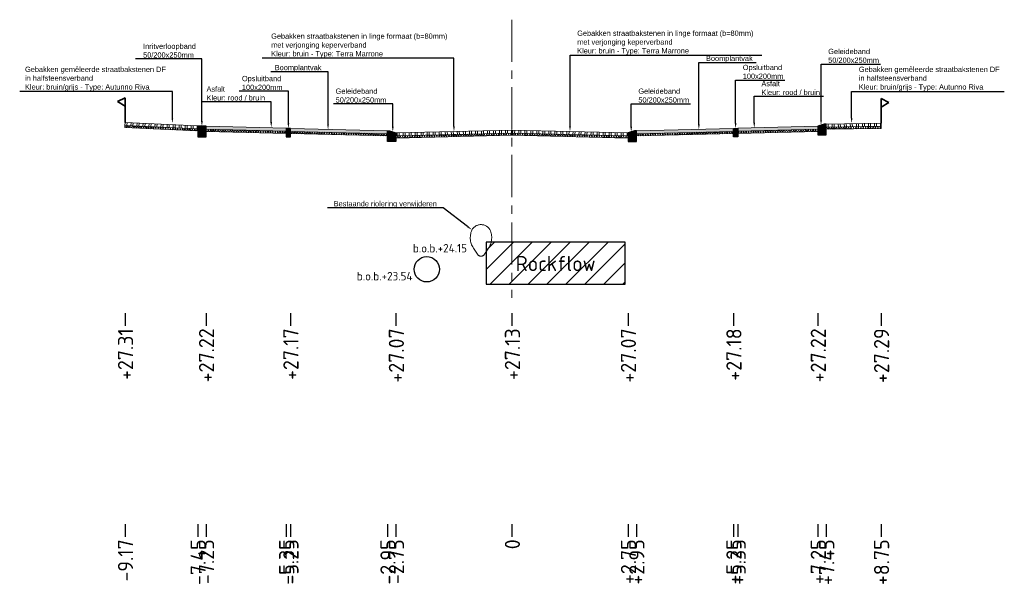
# Model space of a CAD drawing. Header units: metres. Extents: x 198530 to 198748, y 355169 to 355318.
# Tile 34 of 37: x 198684 to 198707, y 355281 to 355295. Entities that reach past the tile are written whole.
import ezdxf
from ezdxf import colors
from ezdxf.entities.mleader import LeaderData, LeaderLine
from ezdxf.math import Vec2, Vec3

# ---------------------------------------------------------------- set-up
doc = ezdxf.new("R2010")
doc.units = ezdxf.units.M
doc.linetypes.add('AM-AS', pattern=[16, 10, -2, 2, -2])
doc.linetypes.add('RI-GWA', pattern=[18.45, 6, -1.8, 1.75, -1.8, 1.75, -1.8, 1.75, -1.8])
doc.layers.get('Defpoints').update_dxf_attribs({"lineweight": 25})
for name, color, linetype, lineweight in [('B-WE-RI-GWA-BESTAANDE RIOLERING', 252, 'RI-GWA', 18), ('C3D-LABELS', 7, 'Continuous', 25), ('N-WE-AM-AS-G', 10, 'AM-AS', 18), ('N-WE-VH-VERHARDING_FUNDERING-G', 7, 'Continuous', 35), ('X-XX-AL-T25', 7, 'Continuous', 25)]:
    doc.layers.add(name, color=color, linetype=linetype, lineweight=lineweight)
for name, color, linetype in [('N-WE-AL-DETAIL-G', 7, 'Continuous'), ('N-WE-RI-DWA-NIEUWE RIOLERING', 7, 'Continuous'), ('N-WE-VH-ROCKFLOW-G', 10, 'Continuous')]:
    doc.layers.add(name, color=color, linetype=linetype)
doc.styles.add('NLCS-ISO', font='NLCS-ISO.ttf')
doc.styles.add('NLCS-ISO-M200-T25', font='NLCS-ISO.ttf', dxfattribs={"height": 0.5})
doc.styles.add('NLCS-ISO-M50-T25', font='NLCS-ISO.ttf', dxfattribs={"height": 0.125})
pattern_1 = [(60, (-3613.88653, -302.51122), (-0.0433012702, 0.025), []), (120, (-3613.88653, -302.51122), (-0.0433012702, -0.025), [])]

# ---------------------------------------------------------------- blocks, each defined once
blk = doc.blocks.new('*U12')
at = {"lineweight": 9}
h = blk.add_hatch(dxfattribs=at)
h.set_pattern_fill('ANSI32', color=252, scale=0.015, angle=47)
h.paths.add_polyline_path([(0, 0), (-2.75, -0.069), (-2.749, -0.139), (0.001, -0.07)])
h = blk.add_hatch(dxfattribs=at)
h.set_pattern_fill('AVH-ASFALT', color=252, scale=0.05, pattern_type=2)
h.set_pattern_definition(pattern_1)
h.paths.add_polyline_path([(0.001, -0.07), (-2.749, -0.139), (-2.749, -0.189), (0.001, -0.12)])
for points in [[(0.001, -0.12), (-2.749, -0.189), (-2.75, -0.069), (0, 0)], [(0.001, -0.07), (-2.749, -0.139)]]:
    blk.add_lwpolyline(points, dxfattribs=at)
at = {"layer": 'Defpoints', "color": 6, "lineweight": 9}
for points in [[(0, 0), (-2.75, -0.069), (-2.749, -0.139), (0.001, -0.07)], [(0.001, -0.07), (-2.749, -0.139), (-2.749, -0.189), (0.001, -0.12)]]:
    blk.add_lwpolyline(points, close=True, dxfattribs=at)
blk = doc.blocks.new('*U14')
at = {"lineweight": 9}
h = blk.add_hatch(dxfattribs=at)
h.set_pattern_fill('ANSI32', color=252, scale=0.015, angle=47)
h.paths.add_polyline_path([(0, 0), (-2.75, -0.069), (-2.749, -0.139), (0.001, -0.07)])
h = blk.add_hatch(dxfattribs=at)
h.set_pattern_fill('AVH-ASFALT', color=252, scale=0.05, pattern_type=2)
h.set_pattern_definition(pattern_1)
h.paths.add_polyline_path([(0.001, -0.07), (-2.749, -0.139), (-2.749, -0.189), (0.001, -0.12)])
for points in [[(0.001, -0.12), (-2.749, -0.189), (-2.75, -0.069), (0, 0)], [(0.001, -0.07), (-2.749, -0.139)]]:
    blk.add_lwpolyline(points, dxfattribs=at)
at = {"layer": 'Defpoints', "color": 6, "lineweight": 9}
for points in [[(0, 0), (-2.75, -0.069), (-2.749, -0.139), (0.001, -0.07)], [(0.001, -0.07), (-2.749, -0.139), (-2.749, -0.189), (0.001, -0.12)]]:
    blk.add_lwpolyline(points, close=True, dxfattribs=at)
blk = doc.blocks.new('Geleideband_5-20x25')
at = {"layer": 'N-WE-AL-DETAIL-G'}
h = blk.add_hatch(color=252, dxfattribs=at)
h.dxf.hatch_style = 1
h.paths.add_polyline_path([(0.2, -0.25), (0, -0.25), (0, 0), (0.05, 0), (0.2, -0.05)])
blk.add_lwpolyline([(0.2, -0.25), (0, -0.25), (0, 0), (0.05, 0), (0.2, -0.05)], close=True)
blk = doc.blocks.new('*U110')
at = {"lineweight": 9}
h = blk.add_hatch(dxfattribs=at)
h.set_pattern_fill('GRAVEL', color=252, scale=0.005)
h.paths.add_polyline_path([(0, 0), (-2.3, -0.057), (-2.299, -0.127), (0.001, -0.07)])
h = blk.add_hatch(dxfattribs=at)
h.set_pattern_fill('AVH-ASFALT', color=252, scale=0.05, pattern_type=2)
h.set_pattern_definition(pattern_1)
h.paths.add_polyline_path([(0.001, -0.07), (-2.299, -0.127), (-2.299, -0.177), (0.001, -0.12)])
for points in [[(0.001, -0.12), (-2.299, -0.177), (-2.3, -0.057), (0, 0)], [(0.001, -0.07), (-2.299, -0.127)]]:
    blk.add_lwpolyline(points, dxfattribs=at)
at = {"layer": 'Defpoints', "color": 6, "lineweight": 9}
for points in [[(0, 0), (-2.3, -0.057), (-2.299, -0.127), (0.001, -0.07)], [(0.001, -0.07), (-2.299, -0.127), (-2.299, -0.177), (0.001, -0.12)]]:
    blk.add_lwpolyline(points, close=True, dxfattribs=at)
blk = doc.blocks.new('Opsluitband_100x200')
at = {"layer": 'N-WE-AL-DETAIL-G'}
h = blk.add_hatch(color=252, dxfattribs=at)
h.dxf.hatch_style = 1
h.paths.add_polyline_path([(0.1, 0), (0, 0), (0, -0.2), (0.1, -0.2)])
blk.add_lwpolyline([(0, -0.2), (0, 0), (0.1, 0), (0.1, -0.2)], close=True)
blk = doc.blocks.new('*U103')
at = {"lineweight": 9}
h = blk.add_hatch(color=252, dxfattribs=at)
h.dxf.hatch_style = 1
h.paths.add_polyline_path([(0, 0), (-1.9, -0.048), (-1.899, -0.117), (0.001, -0.07)])
h = blk.add_hatch(dxfattribs=at)
h.set_pattern_fill('AVH-ASFALT', color=252, scale=0.05, pattern_type=2)
h.set_pattern_definition(pattern_1)
h.paths.add_polyline_path([(0.001, -0.07), (-1.899, -0.117), (-1.899, -0.167), (0.001, -0.12)])
for points in [[(0.001, -0.12), (-1.899, -0.167), (-1.9, -0.048), (0, 0)], [(0.001, -0.07), (-1.899, -0.117)]]:
    blk.add_lwpolyline(points, dxfattribs=at)
at = {"layer": 'Defpoints', "color": 6, "lineweight": 9}
for points in [[(0, 0), (-1.9, -0.048), (-1.899, -0.117), (0.001, -0.07)], [(0.001, -0.07), (-1.899, -0.117), (-1.899, -0.167), (0.001, -0.12)]]:
    blk.add_lwpolyline(points, close=True, dxfattribs=at)
blk = doc.blocks.new('Inritverloopband_20x25')
at = {"layer": 'N-WE-AL-DETAIL-G'}
h = blk.add_hatch(color=252, dxfattribs=at)
h.dxf.hatch_style = 1
h.paths.add_polyline_path([(0.2, -0.25), (0, -0.25), (0, 0), (0.2, 0)])
blk.add_lwpolyline([(0.2, -0.25), (0, -0.25), (0, 0), (0.2, 0)], close=True)
blk.add_lwpolyline([(0.2, 0), (0.2, 0.01)])
blk = doc.blocks.new('*U39')
at = {"lineweight": 9}
h = blk.add_hatch(dxfattribs=at)
h.set_pattern_fill('ANSI32', color=252, scale=0.015, angle=47)
h.paths.add_polyline_path([(0, 0), (-1.721, -0.043), (-1.72, -0.113), (0.001, -0.07)])
h = blk.add_hatch(dxfattribs=at)
h.set_pattern_fill('AVH-ASFALT', color=252, scale=0.05, pattern_type=2)
h.set_pattern_definition(pattern_1)
h.paths.add_polyline_path([(0.001, -0.07), (-1.72, -0.113), (-1.72, -0.163), (0.001, -0.12)])
for points in [[(0.001, -0.12), (-1.72, -0.163), (-1.721, -0.043), (0, 0)], [(0.001, -0.07), (-1.72, -0.113)]]:
    blk.add_lwpolyline(points, dxfattribs=at)
at = {"layer": 'Defpoints', "color": 6, "lineweight": 9}
for points in [[(0, 0), (-1.721, -0.043), (-1.72, -0.113), (0.001, -0.07)], [(0.001, -0.07), (-1.72, -0.113), (-1.72, -0.163), (0.001, -0.12)]]:
    blk.add_lwpolyline(points, close=True, dxfattribs=at)
blk = doc.blocks.new('OBJ_Grens')
at = {"layer": 'N-WE-VH-VERHARDING_FUNDERING-G'}
for p, q in [((0, 0), (0, 0.586)), ((0, 0.586), (0.179, 0.496)), ((0.179, 0.496), (0, 0.386))]:
    blk.add_line(p, q, dxfattribs=at)
blk = doc.blocks.new('*U40')
at = {"lineweight": 9}
h = blk.add_hatch(dxfattribs=at)
h.set_pattern_fill('ANSI32', color=252, scale=0.015, angle=47)
h.paths.add_polyline_path([(0, 0), (-1.3, -0.032), (-1.299, -0.102), (0.001, -0.07)])
h = blk.add_hatch(dxfattribs=at)
h.set_pattern_fill('AVH-ASFALT', color=252, scale=0.05, pattern_type=2)
h.set_pattern_definition(pattern_1)
h.paths.add_polyline_path([(0.001, -0.07), (-1.299, -0.102), (-1.299, -0.152), (0.001, -0.12)])
for points in [[(0.001, -0.12), (-1.299, -0.152), (-1.3, -0.032), (0, 0)], [(0.001, -0.07), (-1.299, -0.102)]]:
    blk.add_lwpolyline(points, dxfattribs=at)
at = {"layer": 'Defpoints', "color": 6, "lineweight": 9}
for points in [[(0, 0), (-1.3, -0.032), (-1.299, -0.102), (0.001, -0.07)], [(0.001, -0.07), (-1.299, -0.102), (-1.299, -0.152), (0.001, -0.12)]]:
    blk.add_lwpolyline(points, close=True, dxfattribs=at)

msp = doc.modelspace()

# ---------------------------------------------------------------- hatches: boundary and pattern name
at = {"layer": 'N-WE-VH-ROCKFLOW-G'}
h = msp.add_hatch(dxfattribs=at)
h.set_pattern_fill('ANSI31', color=256, scale=0.1)
h.set_pattern_definition([(45, (152.08, -0.56), (-0.22450640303, 0.22450640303), [])])
h.paths.add_polyline_path([(198695.145, 355288.482), (198698.445, 355288.482), (198698.445, 355289.482), (198695.145, 355289.482)])
h.paths.add_polyline_path([(198695.723, 355288.559), (198697.847, 355288.559), (198697.847, 355289.423), (198695.723, 355289.423)], flags=24)

# ---------------------------------------------------------------- linework, layer by layer
at = {"layer": 'B-WE-RI-GWA-BESTAANDE RIOLERING'}
msp.add_lwpolyline([(198694.961, 355289.172), (198694.861, 355289.315, -0.266628), (198694.808, 355289.765, -0.62829), (198695.254, 355289.745, -0.238625), (198695.191, 355289.315), (198695.091, 355289.172, -0.38881)], format="xyb", close=True, dxfattribs=at)
at = {"layer": 'C3D-LABELS', "color": 7, "linetype": 'Continuous', "lineweight": 25}
for p, q in [((198686.59, 355287.799), (198686.59, 355287.499)), ((198688.51, 355287.799), (198688.51, 355287.499)), ((198690.51, 355287.799), (198690.51, 355287.499)), ((198693.01, 355287.799), (198693.01, 355287.499)), ((198695.76, 355287.799), (198695.76, 355287.499)), ((198698.51, 355287.799), (198698.51, 355287.499)), ((198701.01, 355287.799), (198701.01, 355287.499)), ((198703.01, 355287.799), (198703.01, 355287.499)), ((198704.51, 355287.799), (198704.51, 355287.499)), ((198686.59, 355282.802), (198686.59, 355282.502)), ((198688.31, 355282.802), (198688.31, 355282.502)), ((198688.51, 355282.802), (198688.51, 355282.502)), ((198690.41, 355282.802), (198690.41, 355282.502)), ((198690.51, 355282.802), (198690.51, 355282.502)), ((198692.81, 355282.802), (198692.81, 355282.502)), ((198693.01, 355282.802), (198693.01, 355282.502)), ((198695.76, 355282.802), (198695.76, 355282.502)), ((198698.51, 355282.802), (198698.51, 355282.502)), ((198698.71, 355282.802), (198698.71, 355282.502)), ((198701.01, 355282.802), (198701.01, 355282.502)), ((198701.11, 355282.802), (198701.11, 355282.502)), ((198703.01, 355282.802), (198703.01, 355282.502)), ((198703.21, 355282.802), (198703.21, 355282.502)), ((198704.51, 355282.802), (198704.51, 355282.502))]:
    msp.add_line(p, q, dxfattribs=at)
at = {"layer": 'N-WE-AM-AS-G', "ltscale": 0.1}
msp.add_lwpolyline([(198695.76, 355294.749), (198695.76, 355288.162)], dxfattribs=at)
at = {"layer": 'N-WE-RI-DWA-NIEUWE RIOLERING'}
msp.add_circle((198693.74, 355288.836), 0.3, dxfattribs=at)
at = {"layer": 'N-WE-VH-ROCKFLOW-G'}
msp.add_lwpolyline([(198695.145, 355288.482), (198698.445, 355288.482), (198698.445, 355289.482), (198695.145, 355289.482)], close=True, dxfattribs=at)

# ---------------------------------------------------------------- block references
at = {"layer": 'N-WE-AL-DETAIL-G', "xscale": -1}
for name, p in [('OBJ_Grens', (198686.59, 355292.315)), ('Inritverloopband_20x25', (198688.51, 355292.224)), ('*U103', (198688.51, 355292.224)), ('Opsluitband_100x200', (198690.51, 355292.174)), ('*U14', (198695.76, 355292.135)), ('Geleideband_5-20x25', (198703.21, 355292.274)), ('Geleideband_5-20x25', (198698.71, 355292.116))]:
    msp.add_blockref(name, p, dxfattribs=at)
at = {"layer": 'N-WE-AL-DETAIL-G'}
for name, p in [('OBJ_Grens', (198704.51, 355292.295)), ('*U12', (198695.76, 355292.135)), ('Opsluitband_100x200', (198701.01, 355292.174)), ('*U103', (198703.01, 355292.224)), ('Geleideband_5-20x25', (198692.81, 355292.116))]:
    msp.add_blockref(name, p, dxfattribs=at)
at = {"layer": 'N-WE-AL-DETAIL-G', "xscale": -1}
for name, p, rotation in [('*U39', (198686.59, 355292.315), 358.7350580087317), ('*U110', (198698.71, 355292.116), 2.864192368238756)]:
    msp.add_blockref(name, p, dxfattribs=dict(at, rotation=rotation))
at = {"layer": 'N-WE-AL-DETAIL-G'}
for name, p, rotation in [('*U110', (198692.81, 355292.116), 357.1358076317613), ('*U40', (198704.51, 355292.295), 359.5068030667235)]:
    msp.add_blockref(name, p, dxfattribs=dict(at, rotation=rotation))

# ---------------------------------------------------------------- texts
at = {"layer": 'B-WE-RI-GWA-BESTAANDE RIOLERING', "insert": (198693.411, 355289.436), "char_height": 0.2, "attachment_point": 1, "style": 'NLCS-ISO-M200-T25'}
msp.add_mtext_dynamic_manual_height_columns('b.o.b.+24.15', width=1.70356, gutter_width=2.5, heights=[0.543], dxfattribs=at)
at = {"layer": 'C3D-LABELS', "color": 7, "linetype": 'Continuous', "lineweight": 25, "char_height": 0.36, "attachment_point": 6, "rotation": 90, "style": 'NLCS-ISO'}
for s, insert in [('+27.31', (198686.6, 355287.438)), ('+27.22', (198688.52, 355287.438)), ('+27.17', (198690.52, 355287.438)), ('+27.07', (198693.02, 355287.438)), ('+27.13', (198695.77, 355287.438)), ('+27.07', (198698.52, 355287.438)), ('+27.18', (198701.02, 355287.438)), ('+27.22', (198703.02, 355287.438)), ('+27.29', (198704.52, 355287.438)), ('-9.17', (198686.6, 355282.44)), ('-7.45', (198688.32, 355282.44)), ('-7.25', (198688.52, 355282.44)), ('-5.35', (198690.42, 355282.44)), ('-5.25', (198690.52, 355282.44)), ('-2.95', (198692.82, 355282.44)), ('-2.75', (198693.02, 355282.44)), ('0', (198695.77, 355282.44)), ('+2.75', (198698.52, 355282.44)), ('+2.95', (198698.72, 355282.44)), ('+5.25', (198701.02, 355282.44)), ('+5.35', (198701.12, 355282.44)), ('+7.25', (198703.02, 355282.44)), ('+7.45', (198703.22, 355282.44)), ('+8.75', (198704.52, 355282.44))]:
    msp.add_mtext(s, dxfattribs=dict(at, insert=insert))
at = {"layer": 'N-WE-RI-DWA-NIEUWE RIOLERING', "insert": (198692.082, 355288.774), "char_height": 0.2, "attachment_point": 1, "style": 'NLCS-ISO-M200-T25'}
msp.add_mtext_dynamic_manual_height_columns('b.o.b.+23.54', width=1.70356, gutter_width=2.5, heights=[0.543], dxfattribs=at)
at = {"layer": 'N-WE-VH-ROCKFLOW-G', "insert": (198695.849, 355289.153), "char_height": 0.36, "attachment_point": 1, "style": 'NLCS-ISO'}
msp.add_mtext('Rockflow', dxfattribs=at)

# ---------------------------------------------------------------- leaders
at = {"layer": 'X-XX-AL-T25'}
ml = msp.add_multileader_mtext('Standard', dxfattribs=at)
ml.set_content('{\\fArial|b0|i0|c0|p34;Gebakken straatbakstenen in linge formaat (b=80mm) \\Pmet verjonging keperverband\\PKleur: bruin - Type: Terra Marrone}', color=256, style='NLCS-ISO-M50-T25')
ml.set_leader_properties(color=256, linetype='ByLayer', lineweight=-1)
ml.build(insert=Vec2(0, 0))
ml.multileader.update_dxf_attribs({"text_left_attachment_type": 5, "text_right_attachment_type": 5, "dogleg_length": 0.125, "arrow_head_size": 0.125})
ctx = ml.context
ctx.base_point, ctx.char_height, ctx.arrow_head_size, ctx.landing_gap_size, ctx.plane_origin = Vec3(198697.26, 355293.911), 0.125, 0.125, 0.045, Vec3(198697.654, 355292.451)
ctx.left_attachment, ctx.right_attachment = 5, 5
notes = []
notes.append((ctx, [(0, (1, 1, 0), (198697.135, 355293.911), (1, 0), 0.125, [(0, [(198697.135, 355292.104)], 0, [])])]))
ctx.mtext.insert, ctx.mtext.flow_direction = Vec3(198697.305, 355294.492), 5
ml = msp.add_multileader_mtext('Standard', dxfattribs=at)
ml.set_content('{\\fArial|b0|i0|c0|p34;Gebakken straatbakstenen in linge formaat (b=80mm) \\Pmet verjonging keperverband\\PKleur: bruin - Type: Terra Marrone}', color=256, style='NLCS-ISO-M50-T25')
ml.set_leader_properties(color=256, linetype='ByLayer', lineweight=-1)
ml.build(insert=Vec2(0, 0))
ml.multileader.update_dxf_attribs({"text_left_attachment_type": 5, "text_right_attachment_type": 5, "dogleg_length": 0.125, "arrow_head_size": 0.125})
ctx = ml.context
ctx.base_point, ctx.char_height, ctx.arrow_head_size, ctx.landing_gap_size, ctx.plane_origin = Vec3(198690.007, 355293.841), 0.125, 0.125, 0.045, Vec3(198694.904, 355292.448)
ctx.left_attachment, ctx.right_attachment = 5, 5
notes.append((ctx, [(1, (1, 1, 0), (198694.385, 355293.841), (-1, 0), 0.125, [(0, [(198694.385, 355292.101)], 0, [])])]))
ctx.mtext.insert, ctx.mtext.flow_direction = Vec3(198690.052, 355294.422), 5
ml = msp.add_multileader_mtext('Standard', dxfattribs=at)
ml.set_content('{\\fArial|b0|i0|c0|p34;Inritverloopband \\P50/200x250mm}', color=256, style='NLCS-ISO-M50-T25')
ml.set_leader_properties(color=256, linetype='ByLayer', lineweight=-1)
ml.build(insert=Vec2(0, 0))
ml.multileader.update_dxf_attribs({"text_left_attachment_type": 5, "text_right_attachment_type": 5, "dogleg_length": 0.125, "arrow_head_size": 0.125})
ctx = ml.context
ctx.base_point, ctx.char_height, ctx.arrow_head_size, ctx.landing_gap_size, ctx.plane_origin = Vec3(198686.972, 355293.823), 0.125, 0.125, 0.045, Vec3(198688.93, 355292.572)
ctx.left_attachment, ctx.right_attachment = 5, 5
notes.append((ctx, [(1, (1, 1, 0), (198688.41, 355293.823), (-1, 0), 0.125, [(0, [(198688.41, 355292.224)], 0, [])])]))
ctx.mtext.insert, ctx.mtext.flow_direction = Vec3(198687.017, 355294.183), 5
ml = msp.add_multileader_mtext('Standard', dxfattribs=at)
ml.set_content('{\\fArial|b0|i0|c0|p34;Geleideband\\P50/200x250mm}', color=256, style='NLCS-ISO-M50-T25')
ml.set_leader_properties(color=256, linetype='ByLayer', lineweight=-1)
ml.build(insert=Vec2(0, 0))
ml.multileader.update_dxf_attribs({"text_left_attachment_type": 5, "text_right_attachment_type": 5, "dogleg_length": 0.125, "arrow_head_size": 0.125})
ctx = ml.context
ctx.base_point, ctx.char_height, ctx.arrow_head_size, ctx.landing_gap_size, ctx.plane_origin = Vec3(198703.21, 355293.697), 0.125, 0.125, 0.045, Vec3(198703.604, 355292.6)
ctx.left_attachment, ctx.right_attachment = 5, 5
notes.append((ctx, [(0, (1, 1, 0), (198703.085, 355293.697), (1, 0), 0.125, [(0, [(198703.085, 355292.252)], 0, [])])]))
ctx.mtext.insert, ctx.mtext.flow_direction = Vec3(198703.255, 355294.06), 5
ml = msp.add_multileader_mtext('Standard', dxfattribs=at)
ml.set_content('{\\fArial|b0|i0|c0|p34;Boomplantvak}', color=256, style='NLCS-ISO-M50-T25')
ml.set_leader_properties(color=256, linetype='ByLayer', lineweight=-1)
ml.build(insert=Vec2(0, 0))
ml.multileader.update_dxf_attribs({"text_left_attachment_type": 5, "text_right_attachment_type": 5, "dogleg_length": 0.125, "arrow_head_size": 0.125})
ctx = ml.context
ctx.base_point, ctx.char_height, ctx.arrow_head_size, ctx.landing_gap_size, ctx.plane_origin = Vec3(198700.314, 355293.736), 0.125, 0.125, 0.045, Vec3(198700.708, 355292.493)
ctx.left_attachment, ctx.right_attachment = 5, 5
notes.append((ctx, [(0, (1, 1, 0), (198700.189, 355293.736), (1, 0), 0.125, [(0, [(198700.189, 355292.146)], 0, [])])]))
ctx.mtext.insert, ctx.mtext.flow_direction = Vec3(198700.359, 355293.896), 5
ml = msp.add_multileader_mtext('Standard', dxfattribs=at)
ml.set_content('{\\fArial|b0|i0|c0|p34;Gebakken gemêleerde straatbakstenen DF \\Pin halfsteensverband\\PKleur: bruin/grijs - Type: Autunno Riva}', color=256, style='NLCS-ISO-M50-T25')
ml.set_leader_properties(color=256, linetype='ByLayer', lineweight=-1)
ml.build(insert=Vec2(0, 0))
ml.multileader.update_dxf_attribs({"text_left_attachment_type": 5, "text_right_attachment_type": 5, "dogleg_length": 0.125, "arrow_head_size": 0.125})
ctx = ml.context
ctx.base_point, ctx.char_height, ctx.arrow_head_size, ctx.landing_gap_size, ctx.plane_origin = Vec3(198684.173, 355293.051), 0.125, 0.125, 0.045, Vec3(198686.153, 355292.585)
ctx.left_attachment, ctx.right_attachment = 5, 5
notes.append((ctx, [(1, (1, 1, 0), (198687.71, 355293.051), (-1, 0), 0.125, [(0, [(198687.71, 355292.295)], 0, [])])]))
ctx.mtext.insert, ctx.mtext.flow_direction = Vec3(198684.218, 355293.636), 5
ml = msp.add_multileader_mtext('Standard', dxfattribs=at)
ml.set_content('{\\fArial|b0|i0|c0|p34;Boomplantvak}', color=256, style='NLCS-ISO-M50-T25')
ml.set_leader_properties(color=256, linetype='ByLayer', lineweight=-1)
ml.build(insert=Vec2(0, 0))
ml.multileader.update_dxf_attribs({"text_left_attachment_type": 5, "text_right_attachment_type": 5, "dogleg_length": 0.125, "arrow_head_size": 0.125})
ctx = ml.context
ctx.base_point, ctx.char_height, ctx.arrow_head_size, ctx.landing_gap_size, ctx.plane_origin = Vec3(198690.092, 355293.518), 0.125, 0.125, 0.045, Vec3(198690.881, 355292.493)
ctx.left_attachment, ctx.right_attachment = 5, 5
notes.append((ctx, [(0, (1, 1, 0), (198691.4, 355293.518), (-1, 0), 0.125, [(0, [(198691.4, 355292.146)], 0, [])])]))
ctx.mtext.insert, ctx.mtext.flow_direction = Vec3(198690.137, 355293.678), 5
ml = msp.add_multileader_mtext('Standard', dxfattribs=at)
ml.set_content('{\\fArial|b0|i0|c0|p34;Opsluitband\\P100x200mm}', color=256, style='NLCS-ISO-M50-T25')
ml.set_leader_properties(color=256, linetype='ByLayer', lineweight=-1)
ml.build(insert=Vec2(0, 0))
ml.multileader.update_dxf_attribs({"text_left_attachment_type": 5, "text_right_attachment_type": 5, "dogleg_length": 0.125, "arrow_head_size": 0.125})
ctx = ml.context
ctx.base_point, ctx.char_height, ctx.arrow_head_size, ctx.landing_gap_size, ctx.plane_origin = Vec3(198701.185, 355293.32), 0.125, 0.125, 0.045, Vec3(198701.579, 355292.522)
ctx.left_attachment, ctx.right_attachment = 5, 5
notes.append((ctx, [(0, (1, 1, 0), (198701.06, 355293.32), (1, 0), 0.125, [(0, [(198701.06, 355292.174)], 0, [])])]))
ctx.mtext.insert, ctx.mtext.flow_direction = Vec3(198701.23, 355293.681), 5
ml = msp.add_multileader_mtext('Standard', dxfattribs=at)
ml.set_content('{\\fArial|b0|i0|c0|p34;Gebakken gemêleerde straatbakstenen DF \\Pin halfsteensverband\\PKleur: bruin/grijs - Type: Autunno Riva}', color=256, style='NLCS-ISO-M50-T25')
ml.set_leader_properties(color=256, linetype='ByLayer', lineweight=-1)
ml.build(insert=Vec2(0, 0))
ml.multileader.update_dxf_attribs({"text_left_attachment_type": 5, "text_right_attachment_type": 5, "dogleg_length": 0.125, "arrow_head_size": 0.125})
ctx = ml.context
ctx.base_point, ctx.char_height, ctx.arrow_head_size, ctx.landing_gap_size, ctx.plane_origin = Vec3(198703.935, 355293.051), 0.125, 0.125, 0.045, Vec3(198702.253, 355292.585)
ctx.left_attachment, ctx.right_attachment = 5, 5
notes.append((ctx, [(0, (1, 1, 0), (198703.81, 355293.051), (1, 0), 0.125, [(0, [(198703.81, 355292.295)], 0, [])])]))
ctx.mtext.insert, ctx.mtext.flow_direction = Vec3(198703.98, 355293.636), 5
ml = msp.add_multileader_mtext('Standard', dxfattribs=at)
ml.set_content('{\\fArial|b0|i0|c0|p34;Opsluitband\\P100x200mm}', color=256, style='NLCS-ISO-M50-T25')
ml.set_leader_properties(color=256, linetype='ByLayer', lineweight=-1)
ml.build(insert=Vec2(0, 0))
ml.multileader.update_dxf_attribs({"text_left_attachment_type": 5, "text_right_attachment_type": 5, "dogleg_length": 0.125, "arrow_head_size": 0.125})
ctx = ml.context
ctx.base_point, ctx.char_height, ctx.arrow_head_size, ctx.landing_gap_size, ctx.plane_origin = Vec3(198689.314, 355293.057), 0.125, 0.125, 0.045, Vec3(198690.979, 355292.522)
ctx.left_attachment, ctx.right_attachment = 5, 5
notes.append((ctx, [(1, (1, 1, 0), (198690.46, 355293.057), (-1, 0), 0.125, [(0, [(198690.46, 355292.174)], 0, [])])]))
ctx.mtext.insert, ctx.mtext.flow_direction = Vec3(198689.359, 355293.418), 5
ml = msp.add_multileader_mtext('Standard', dxfattribs=at)
ml.set_content('{\\fArial|b0|i0|c0|p34;Asfalt\\PKleur: rood / bruin}', color=256, style='NLCS-ISO-M50-T25')
ml.set_leader_properties(color=256, linetype='ByLayer', lineweight=-1)
ml.build(insert=Vec2(0, 0))
ml.multileader.update_dxf_attribs({"text_left_attachment_type": 5, "text_right_attachment_type": 5, "dogleg_length": 0.125, "arrow_head_size": 0.125})
ctx = ml.context
ctx.base_point, ctx.char_height, ctx.arrow_head_size, ctx.landing_gap_size, ctx.plane_origin = Vec3(198701.627, 355292.937), 0.125, 0.125, 0.045, Vec3(198702.021, 355292.536)
ctx.left_attachment, ctx.right_attachment = 5, 5
notes.append((ctx, [(0, (1, 1, 0), (198701.502, 355292.937), (1, 0), 0.125, [(0, [(198701.502, 355292.188)], 0, [])])]))
ctx.mtext.insert, ctx.mtext.flow_direction = Vec3(198701.672, 355293.299), 5
ml = msp.add_multileader_mtext('Standard', dxfattribs=at)
ml.set_content('{\\fArial|b0|i0|c0|p34;Asfalt\\PKleur: rood / bruin}', color=256, style='NLCS-ISO-M50-T25')
ml.set_leader_properties(color=256, linetype='ByLayer', lineweight=-1)
ml.build(insert=Vec2(0, 0))
ml.multileader.update_dxf_attribs({"text_left_attachment_type": 5, "text_right_attachment_type": 5, "dogleg_length": 0.125, "arrow_head_size": 0.125})
ctx = ml.context
ctx.base_point, ctx.char_height, ctx.arrow_head_size, ctx.landing_gap_size, ctx.plane_origin = Vec3(198688.475, 355292.806), 0.125, 0.125, 0.045, Vec3(198690.572, 355292.566)
ctx.left_attachment, ctx.right_attachment = 5, 5
notes.append((ctx, [(1, (1, 1, 0), (198690.053, 355292.806), (-1, 0), 0.125, [(0, [(198690.053, 355292.2)], 0, [])])]))
ctx.mtext.insert, ctx.mtext.flow_direction = Vec3(198688.52, 355293.169), 5
ml = msp.add_multileader_mtext('Standard', dxfattribs=at)
ml.set_content('{\\fArial|b0|i0|c0|p34;Geleideband\\P50/200x250mm}', color=256, style='NLCS-ISO-M50-T25')
ml.set_leader_properties(color=256, linetype='ByLayer', lineweight=-1)
ml.build(insert=Vec2(0, 0))
ml.multileader.update_dxf_attribs({"text_left_attachment_type": 5, "text_right_attachment_type": 5, "dogleg_length": 0.125, "arrow_head_size": 0.125})
ctx = ml.context
ctx.base_point, ctx.char_height, ctx.arrow_head_size, ctx.landing_gap_size, ctx.plane_origin = Vec3(198691.535, 355292.756), 0.125, 0.125, 0.045, Vec3(198693.454, 355292.442)
ctx.left_attachment, ctx.right_attachment = 5, 5
notes.append((ctx, [(1, (1, 1, 0), (198692.935, 355292.756), (-1, 0), 0.125, [(0, [(198692.935, 355292.094)], 0, [])])]))
ctx.mtext.insert, ctx.mtext.flow_direction = Vec3(198691.58, 355293.119), 5
ml = msp.add_multileader_mtext('Standard', dxfattribs=at)
ml.set_content('{\\fArial|b0|i0|c0|p34;Geleideband\\P50/200x250mm}', color=256, style='NLCS-ISO-M50-T25')
ml.set_leader_properties(color=256, linetype='ByLayer', lineweight=-1)
ml.build(insert=Vec2(0, 0))
ml.multileader.update_dxf_attribs({"text_left_attachment_type": 5, "text_right_attachment_type": 5, "dogleg_length": 0.125, "arrow_head_size": 0.125})
ctx = ml.context
ctx.base_point, ctx.char_height, ctx.arrow_head_size, ctx.landing_gap_size, ctx.plane_origin = Vec3(198698.71, 355292.756), 0.125, 0.125, 0.045, Vec3(198699.104, 355292.442)
ctx.left_attachment, ctx.right_attachment = 5, 5
notes.append((ctx, [(0, (1, 1, 0), (198698.585, 355292.756), (1, 0), 0.125, [(0, [(198698.585, 355292.094)], 0, [])])]))
ctx.mtext.insert, ctx.mtext.flow_direction = Vec3(198698.755, 355293.119), 5
ml = msp.add_multileader_mtext('Standard', dxfattribs=at)
ml.set_content('{\\fArial|b0|i0|c0|p34;Bestaande riolering verwijderen}', color=256, style='NLCS-ISO-M50-T25')
ml.set_leader_properties(color=256, linetype='ByLayer', lineweight=-1)
ml.build(insert=Vec2(0, 0))
ml.multileader.update_dxf_attribs({"text_left_attachment_type": 5, "text_right_attachment_type": 5, "dogleg_length": 0.125, "arrow_head_size": 0.125})
ctx = ml.context
ctx.base_point, ctx.char_height, ctx.arrow_head_size, ctx.landing_gap_size, ctx.plane_origin = Vec3(198691.489, 355290.29), 0.125, 0.125, 0.045, Vec3(198696.142, 355289.976)
ctx.left_attachment, ctx.right_attachment = 5, 5
notes.append((ctx, [(1, (1, 1, 0), (198694.125, 355290.29), (-1, 0), 0.125, [(0, [(198694.807, 355289.774)], 0, [])])]))
ctx.mtext.insert, ctx.mtext.flow_direction = Vec3(198691.534, 355290.452), 5
for ctx, leaders in notes:
    for number, flags, end, landing, length, lines in leaders:
        leader = LeaderData()
        leader.index, (leader.has_last_leader_line, leader.has_dogleg_vector, leader.attachment_direction) = number, flags
        leader.last_leader_point, leader.dogleg_vector, leader.dogleg_length = Vec3(end), Vec3(landing), length
        for number, points, colour, breaks in lines:
            line = LeaderLine()
            line.index, line.vertices, line.color, line.breaks = number, Vec3.list(points), colors.encode_raw_color(colour), breaks
            leader.lines.append(line)
        ctx.leaders.append(leader)

doc.saveas('drawing.dxf')
